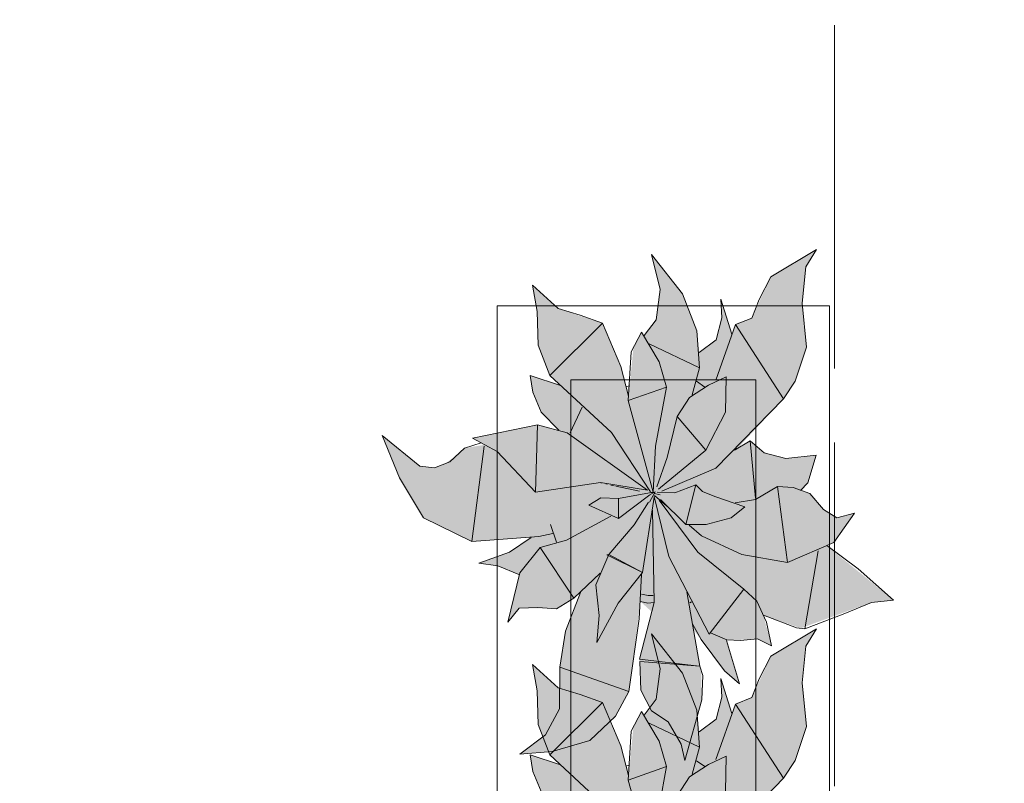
# Model space of a CAD drawing. Header units: millimetres. Extents: x -14761 to 157739, y -22400 to 107990.
# Tile 161 of 190: x 119747 to 121080, y 20622 to 21654. Entities that reach past the tile are written whole.
import ezdxf

# ---------------------------------------------------------------- set-up
doc = ezdxf.new("R2010")
doc.units = ezdxf.units.MM
doc.header["$MEASUREMENT"] = 0
doc.linetypes.add('Штриховая', pattern=[564.444447, 282.222223, -282.222223])
doc.layers.add('Интерьер - Мебель', color=7, linetype='Continuous')
doc.layers.add('Элемент Модели - Зона', color=7, linetype='Continuous')

msp = doc.modelspace()

# ---------------------------------------------------------------- hatches: boundary and pattern name
at = {"layer": 'Интерьер - Мебель', "linetype": 'Continuous', "lineweight": 0, "true_color": 0xffffff}
for points in [[(120238.1, 21091.9), (120261.6, 21034.7), (120294.1, 20980.3), (120359.5, 20948.5), (120439.5, 20953.9), (120411.7, 20935.1), (120368.7, 20919), (120394.5, 20915.4), (120423.1, 20903.7), (120408, 20839.6), (120423.5, 20858.2), (120466.4, 20857.9), (120473.9, 20857.3), (120497.3, 20871.7), (120506.3, 20879.7), (120485.8, 20825.8), (120479.3, 20785), (120477.9, 20728.9), (120458.8, 20687.2), (120424.1, 20660.7), (120467.9, 20664.5), (120519.1, 20679.2), (120553.8, 20712.5), (120571.8, 20745.6), (120587.5, 20867.3), (120602.8, 20853.4), (120586.1, 20789.3), (120588.1, 20747.4), (120602.5, 20719.6), (120625.2, 20704.7), (120642.8, 20674.6), (120647.6, 20652.3), (120670.4, 20734.6), (120669.7, 20773.5), (120658.9, 20830), (120697.5, 20778.2), (120721.5, 20756.1), (120704.6, 20815.4), (120734.5, 20815.6), (120746.1, 20816.8), (120764.9, 20807.5), (120753.8, 20848.9), (120804.4, 20831.2), (120900.1, 20866.1), (120930.1, 20869), (120839.6, 20942.9), (120849.3, 20947), (120877, 20986.6), (120853.2, 20980.6), (120835.4, 20992), (120816.9, 21013.3), (120805.6, 21017.3), (120813.8, 21027.7), (120825.2, 21065.4), (120784.4, 21060.8), (120754.9, 21068.4), (120736.1, 21084.5), (120717.4, 21072.7), (120781, 21141.5), (120796.8, 21165.3), (120812.1, 21211.1), (120806.3, 21270.6), (120811.1, 21319.9), (120825.6, 21343.3), (120763.8, 21306.4), (120738.1, 21250.5), (120716.3, 21241.8), (120711.3, 21229.1), (120696.3, 21276.3), (120697.5, 21251.1), (120690, 21221.4), (120667.1, 21204), (120663.7, 21233.4), (120644.6, 21283.5), (120602.5, 21336.5), (120614.1, 21289.1), (120608.9, 21248.3), (120592.6, 21226.9), (120588.8, 21231.6), (120578, 21210.8), (120571.4, 21145), (120561.1, 21185.2), (120536, 21243.6), (120476, 21263.6), (120441.3, 21295.1), (120447.5, 21259.6), (120449, 21214), (120464.7, 21173.1), (120479.2, 21159.3), (120438.2, 21173.1), (120441.7, 21150.3), (120453.1, 21123.3), (120476.9, 21099.1), (120448.3, 21106.5), (120360.2, 21088.4), (120376.8, 21079.3), (120349.2, 21074.7), (120339.3, 21065.5), (120323, 21053.8), (120308.9, 21048.1), (120288.9, 21050.2)], [(120238.1, 20578.9), (120261.6, 20521.6), (120294.1, 20467.3), (120359.5, 20435.4), (120439.5, 20440.8), (120411.7, 20422.1), (120368.7, 20406), (120394.5, 20402.3), (120423.1, 20390.7), (120408, 20326.6), (120423.5, 20345.2), (120466.4, 20344.9), (120473.9, 20344.3), (120497.3, 20358.6), (120506.3, 20366.7), (120485.8, 20312.8), (120479.3, 20272), (120477.9, 20215.9), (120458.8, 20174.1), (120424.1, 20147.7), (120467.9, 20151.5), (120519.1, 20166.2), (120553.8, 20199.5), (120571.8, 20232.5), (120587.5, 20354.3), (120602.8, 20340.4), (120586.1, 20276.3), (120588.1, 20234.3), (120602.5, 20206.6), (120625.2, 20191.7), (120642.8, 20161.5), (120647.6, 20139.2), (120670.4, 20221.5), (120669.7, 20260.5), (120658.9, 20316.9), (120697.5, 20265.2), (120721.5, 20243), (120704.6, 20302.4), (120734.5, 20302.6), (120746.1, 20303.7), (120764.9, 20294.4), (120753.8, 20335.8), (120804.4, 20318.2), (120900.1, 20353.1), (120930.1, 20355.9), (120839.6, 20429.8), (120849.3, 20433.9), (120877, 20473.5), (120853.2, 20467.6), (120835.4, 20478.9), (120816.9, 20500.3), (120805.6, 20504.3), (120813.8, 20514.6), (120825.2, 20552.3), (120784.4, 20547.8), (120754.9, 20555.4), (120736.1, 20571.5), (120717.4, 20559.7), (120781, 20628.5), (120796.8, 20652.3), (120812.1, 20698.1), (120806.3, 20757.6), (120811.1, 20806.8), (120825.6, 20830.2), (120763.8, 20793.4), (120738.1, 20737.4), (120716.3, 20728.7), (120711.3, 20716), (120696.3, 20763.2), (120697.5, 20738.1), (120690, 20708.4), (120667.1, 20691), (120663.7, 20720.4), (120644.6, 20770.5), (120602.5, 20823.5), (120614.1, 20776.1), (120608.9, 20735.2), (120592.6, 20713.8), (120588.8, 20718.5), (120578, 20697.8), (120571.4, 20631.9), (120561.1, 20672.2), (120536, 20730.6), (120476, 20750.5), (120441.3, 20782), (120447.5, 20746.5), (120449, 20701), (120464.7, 20660), (120479.2, 20646.3), (120438.2, 20660), (120441.7, 20637.3), (120453.1, 20610.3), (120476.9, 20586), (120448.3, 20593.4), (120360.2, 20575.4), (120376.8, 20566.2), (120349.2, 20561.6), (120339.3, 20552.5), (120323, 20540.8), (120308.9, 20535.1), (120288.9, 20537.2)]]:
    msp.add_hatch(color=7, dxfattribs=at).paths.add_polyline_path(points)

# ---------------------------------------------------------------- linework, layer by layer
at = {"layer": 'Интерьер - Мебель', "color": 7, "linetype": 'Continuous', "lineweight": 15}
for p, q in [((120602.5, 21336.5), (120614.1, 21289.1)), ((120602.5, 21336.5), (120644.6, 21283.5)), ((120602.5, 21336.5), (120614.1, 21289.1)), ((120602.5, 21336.5), (120644.6, 21283.5)), ((120763.8, 21306.4), (120825.6, 21343.3)), ((120763.8, 21306.4), (120825.6, 21343.3)), ((120811.1, 21319.9), (120825.6, 21343.3)), ((120811.1, 21319.9), (120825.6, 21343.3)), ((120806.3, 21270.6), (120811.1, 21319.9)), ((120806.3, 21270.6), (120811.1, 21319.9)), ((120748, 21275.8), (120763.8, 21306.4)), ((120748, 21275.8), (120763.8, 21306.4)), ((120441.3, 21295.1), (120447.5, 21259.6)), ((120441.3, 21295.1), (120476, 21263.6)), ((120441.3, 21295.1), (120447.5, 21259.6)), ((120441.3, 21295.1), (120476, 21263.6)), ((120608.9, 21248.3), (120614.1, 21289.1)), ((120608.9, 21248.3), (120614.1, 21289.1)), ((120644.6, 21283.5), (120663.7, 21233.4)), ((120644.6, 21283.5), (120663.7, 21233.4)), ((120393.5, 21267.1), (120393.5, 19767.1)), ((120843.5, 21267.1), (120393.5, 21267.1)), ((120696.3, 21276.3), (120697.5, 21251.1)), ((120696.3, 21276.3), (120711.3, 21229.1)), ((120696.3, 21276.3), (120697.5, 21251.1)), ((120696.3, 21276.3), (120711.3, 21229.1)), ((120738.1, 21250.5), (120748, 21275.8)), ((120738.1, 21250.5), (120748, 21275.8)), ((120806.3, 21270.6), (120812.1, 21211.1)), ((120806.3, 21270.6), (120812.1, 21211.1)), ((120843.5, 19767.1), (120843.5, 21267.1)), ((120447.5, 21259.6), (120449, 21214)), ((120447.5, 21259.6), (120449, 21214)), ((120476, 21263.6), (120505.8, 21254.4)), ((120476, 21263.6), (120505.8, 21254.4)), ((120505.8, 21254.4), (120536, 21243.6)), ((120505.8, 21254.4), (120536, 21243.6)), ((120464.7, 21173.1), (120536, 21243.6)), ((120464.7, 21173.1), (120536, 21243.6)), ((120536, 21243.6), (120561.1, 21185.2)), ((120536, 21243.6), (120561.1, 21185.2)), ((120592.6, 21226.9), (120608.9, 21248.3)), ((120592.6, 21226.9), (120608.9, 21248.3)), ((120689.4, 21166.8), (120716.3, 21241.8)), ((120689.4, 21166.8), (120716.3, 21241.8)), ((120690, 21221.4), (120697.5, 21251.1)), ((120690, 21221.4), (120697.5, 21251.1)), ((120716.3, 21241.8), (120738.1, 21250.5)), ((120716.3, 21241.8), (120738.1, 21250.5)), ((120716.3, 21241.8), (120781, 21141.5)), ((120716.3, 21241.8), (120781, 21141.5)), ((120575, 21205), (120588.8, 21231.6)), ((120575, 21205), (120588.8, 21231.6)), ((120588.8, 21231.6), (120612.7, 21191.5)), ((120588.8, 21231.6), (120612.7, 21191.5)), ((120663.7, 21233.4), (120667.4, 21183.5)), ((120663.7, 21233.4), (120667.4, 21183.5)), ((120449, 21214), (120464.7, 21173.1)), ((120449, 21214), (120464.7, 21173.1)), ((120599.5, 21215.8), (120667.4, 21183.5)), ((120599.5, 21215.8), (120667.4, 21183.5)), ((120667.1, 21204), (120690, 21221.4)), ((120667.1, 21204), (120690, 21221.4)), ((120571, 21139), (120575, 21205)), ((120571, 21139), (120575, 21205)), ((120796.8, 21165.3), (120812.1, 21211.1)), ((120796.8, 21165.3), (120812.1, 21211.1)), ((120612.7, 21191.5), (120622.9, 21157.3)), ((120612.7, 21191.5), (120622.9, 21157.3)), ((120438.2, 21173.1), (120441.7, 21150.3)), ((120438.2, 21173.1), (120479.2, 21159.3)), ((120438.2, 21173.1), (120441.7, 21150.3)), ((120438.2, 21173.1), (120479.2, 21159.3)), ((120464.7, 21173.1), (120548.2, 21095.9)), ((120464.7, 21173.1), (120548.2, 21095.9)), ((120561.1, 21185.2), (120571.4, 21145)), ((120561.1, 21185.2), (120571.4, 21145)), ((120657.3, 21146.9), (120667.4, 21183.5)), ((120657.3, 21146.9), (120667.4, 21183.5)), ((120493.5, 21167.1), (120493.5, 19867.1)), ((120743.5, 21167.1), (120493.5, 21167.1)), ((120653.7, 21143.3), (120679.4, 21160.1)), ((120653.7, 21143.3), (120679.4, 21160.1)), ((120663.4, 21165.2), (120674.5, 21157.4)), ((120663.4, 21165.2), (120674.5, 21157.4)), ((120679.4, 21160.1), (120703.5, 21171.2)), ((120679.4, 21160.1), (120703.5, 21171.2)), ((120702.7, 21123.2), (120703.5, 21171.2)), ((120702.7, 21123.2), (120703.5, 21171.2)), ((120743.5, 19867.1), (120743.5, 21167.1)), ((120781, 21141.5), (120796.8, 21165.3)), ((120781, 21141.5), (120796.8, 21165.3)), ((120441.7, 21150.3), (120453.1, 21123.3)), ((120441.7, 21150.3), (120453.1, 21123.3)), ((120567.8, 21157.6), (120572.2, 21159)), ((120567.8, 21157.6), (120572.2, 21159)), ((120571, 21139), (120622.9, 21157.3)), ((120571, 21139), (120622.9, 21157.3)), ((120607.9, 21077.5), (120622.9, 21157.3)), ((120607.9, 21077.5), (120622.9, 21157.3)), ((120571, 21139), (120604.6, 21015.1)), ((120571, 21139), (120604.6, 21015.1)), ((120637, 21117.5), (120653.7, 21143.3)), ((120637, 21117.5), (120653.7, 21143.3)), ((120689.7, 21047.5), (120781, 21141.5)), ((120689.7, 21047.5), (120781, 21141.5)), ((120453.1, 21123.3), (120476.9, 21099.1)), ((120453.1, 21123.3), (120476.9, 21099.1)), ((120492.6, 21095.4), (120508.6, 21130.2)), ((120492.6, 21095.4), (120508.6, 21130.2)), ((120676, 21072.1), (120702.7, 21123.2)), ((120676, 21072.1), (120702.7, 21123.2)), ((120360.2, 21088.4), (120448.3, 21106.5)), ((120360.2, 21088.4), (120448.3, 21106.5)), ((120445.6, 21015.3), (120448.3, 21106.5)), ((120445.6, 21015.3), (120448.3, 21106.5)), ((120448.3, 21106.5), (120488.3, 21095.4)), ((120448.3, 21106.5), (120488.3, 21095.4)), ((120623.8, 21062.2), (120637, 21117.5)), ((120623.8, 21062.2), (120637, 21117.5)), ((120637, 21117.5), (120676, 21072.1)), ((120637, 21117.5), (120676, 21072.1)), ((120488.3, 21095.4), (120597, 21017.8)), ((120488.3, 21095.4), (120597, 21017.8)), ((120548.2, 21095.9), (120601, 21015.8)), ((120548.2, 21095.9), (120601, 21015.8)), ((120238.1, 21091.9), (120261.6, 21034.7)), ((120238.1, 21091.9), (120288.9, 21050.2)), ((120238.1, 21091.9), (120261.6, 21034.7)), ((120238.1, 21091.9), (120288.9, 21050.2)), ((120349.2, 21074.7), (120372, 21082)), ((120349.2, 21074.7), (120372, 21082)), ((120360.2, 21088.4), (120393.4, 21070.1)), ((120360.2, 21088.4), (120393.4, 21070.1)), ((120714.7, 21071.9), (120736.1, 21084.5)), ((120714.7, 21071.9), (120736.1, 21084.5)), ((120736.1, 21084.5), (120743.4, 21007.3)), ((120736.1, 21084.5), (120754.9, 21068.4)), ((120736.1, 21084.5), (120743.4, 21007.3)), ((120736.1, 21084.5), (120754.9, 21068.4)), ((120329.4, 21056.4), (120349.2, 21074.7)), ((120329.4, 21056.4), (120349.2, 21074.7)), ((120359.5, 20948.5), (120375.8, 21077.5)), ((120359.5, 20948.5), (120375.8, 21077.5)), ((120393.4, 21070.1), (120445.6, 21015.3)), ((120393.4, 21070.1), (120445.6, 21015.3)), ((120604.6, 21015.1), (120607.9, 21077.5)), ((120604.6, 21015.1), (120607.9, 21077.5)), ((120611.8, 21019.4), (120676, 21072.1)), ((120611.8, 21019.4), (120676, 21072.1)), ((120716.5, 21075.5), (120717.4, 21072.7)), ((120716.5, 21075.5), (120717.4, 21072.7)), ((120754.9, 21068.4), (120784.4, 21060.8)), ((120754.9, 21068.4), (120784.4, 21060.8)), ((120308.9, 21048.1), (120329.4, 21056.4)), ((120308.9, 21048.1), (120329.4, 21056.4)), ((120609.7, 21022.6), (120623.8, 21062.2)), ((120609.7, 21022.6), (120623.8, 21062.2)), ((120784.4, 21060.8), (120825.2, 21065.4)), ((120784.4, 21060.8), (120825.2, 21065.4)), ((120813.8, 21027.7), (120825.2, 21065.4)), ((120813.8, 21027.7), (120825.2, 21065.4)), ((120288.9, 21050.2), (120308.9, 21048.1)), ((120288.9, 21050.2), (120308.9, 21048.1)), ((120616.5, 21016.7), (120689.7, 21047.5)), ((120616.5, 21016.7), (120689.7, 21047.5)), ((120261.6, 21034.7), (120294.1, 20980.3)), ((120261.6, 21034.7), (120294.1, 20980.3)), ((120445.6, 21015.3), (120533.5, 21028.1)), ((120445.6, 21015.3), (120533.5, 21028.1)), ((120533.5, 21028.1), (120597, 21017.8)), ((120533.5, 21028.1), (120597, 21017.8)), ((120533.9, 21027.8), (120535, 21027.6)), ((120533.9, 21027.8), (120535, 21027.6)), ((120540.6, 21026.4), (120542.8, 21025.9)), ((120540.6, 21026.4), (120542.8, 21025.9)), ((120803.9, 21017.4), (120813.8, 21027.7)), ((120803.9, 21017.4), (120813.8, 21027.7)), ((120547.3, 21024.9), (120551.8, 21023.9)), ((120547.3, 21024.9), (120551.8, 21023.9)), ((120554, 21023.4), (120586.3, 21016.4)), ((120554, 21023.4), (120586.3, 21016.4)), ((120557.6, 21006.8), (120604.6, 21015.1)), ((120557.6, 21006.8), (120604.6, 21015.1)), ((120599.8, 21001.7), (120607.2, 21015.6)), ((120599.8, 21001.7), (120607.2, 21015.6)), ((120600.6, 21012), (120607.2, 21015.6)), ((120600.6, 21012), (120607.2, 21015.6)), ((120601.8, 21014.6), (120604, 21014.1)), ((120601.8, 21014.6), (120604, 21014.1)), ((120603.5, 21014.3), (120604.6, 21015.1)), ((120603.5, 21014.3), (120604.6, 21015.1)), ((120606.3, 21013.5), (120614.2, 21011.6)), ((120606.3, 21013.5), (120614.2, 21011.6)), ((120610.1, 21015), (120634, 21014.3)), ((120610.1, 21015), (120634, 21014.3)), ((120634, 21014.3), (120662.4, 21025.1)), ((120634, 21014.3), (120662.4, 21025.1)), ((120648.8, 20971.3), (120662.4, 21025.1)), ((120648.8, 20971.3), (120662.4, 21025.1)), ((120662.4, 21025.1), (120671.3, 21016)), ((120662.4, 21025.1), (120671.3, 21016)), ((120671.3, 21016), (120688.1, 21009.5)), ((120671.3, 21016), (120688.1, 21009.5)), ((120743.4, 21005.1), (120773, 21023.1)), ((120743.4, 21005.1), (120773, 21023.1)), ((120773, 21023.1), (120786.7, 20920.1)), ((120773, 21023.1), (120794.3, 21021.4)), ((120773, 21023.1), (120786.7, 20920.1)), ((120773, 21023.1), (120794.3, 21021.4)), ((120794.3, 21021.4), (120816.9, 21013.3)), ((120794.3, 21021.4), (120816.9, 21013.3)), ((120816.9, 21013.3), (120835.4, 20992)), ((120816.9, 21013.3), (120835.4, 20992)), ((120517.7, 20997.5), (120533.7, 21007.7)), ((120517.7, 20997.5), (120533.7, 21007.7)), ((120533.7, 21007.7), (120557.6, 21006.8)), ((120533.7, 21007.7), (120557.6, 21006.8)), ((120557.6, 21006.8), (120557.8, 20979.7)), ((120557.6, 21006.8), (120557.8, 20979.7)), ((120557.8, 20979.7), (120600.1, 21011.7)), ((120557.8, 20979.7), (120600.1, 21011.7)), ((120579.2, 20971.2), (120598.4, 21001.5)), ((120579.2, 20971.2), (120598.4, 21001.5)), ((120590.2, 20906.5), (120606.1, 21008.6)), ((120590.2, 20906.5), (120606.1, 21008.6)), ((120606, 21009.5), (120626, 20928.2)), ((120606, 21009.5), (120626, 20928.2)), ((120606.3, 21010.7), (120623.2, 20996.3)), ((120606.3, 21010.7), (120623.2, 20996.3)), ((120612.7, 21004.3), (120665.2, 20934)), ((120612.7, 21004.3), (120665.2, 20934)), ((120614.4, 21005.5), (120648.8, 20971.3)), ((120614.4, 21005.5), (120648.8, 20971.3)), ((120688.1, 21009.5), (120728.7, 20995.3)), ((120688.1, 21009.5), (120728.7, 20995.3)), ((120715.8, 21000.8), (120743.4, 21005.1)), ((120715.8, 21000.8), (120743.4, 21005.1)), ((120517.7, 20997.5), (120557.8, 20979.7)), ((120517.7, 20997.5), (120557.8, 20979.7)), ((120603.9, 20990.7), (120606, 20865.8)), ((120603.9, 20990.7), (120606, 20865.8)), ((120710.1, 20980.4), (120728.7, 20995.3)), ((120710.1, 20980.4), (120728.7, 20995.3)), ((120835.4, 20992), (120853.2, 20980.6)), ((120835.4, 20992), (120853.2, 20980.6)), ((120849.3, 20947), (120877, 20986.6)), ((120849.3, 20947), (120877, 20986.6)), ((120853.2, 20980.6), (120877, 20986.6)), ((120853.2, 20980.6), (120877, 20986.6)), ((120294.1, 20980.3), (120359.5, 20948.5)), ((120294.1, 20980.3), (120359.5, 20948.5)), ((120487.4, 20950.3), (120547.3, 20982.9)), ((120487.4, 20950.3), (120547.3, 20982.9)), ((120676.6, 20971.7), (120710.1, 20980.4)), ((120676.6, 20971.7), (120710.1, 20980.4)), ((120450.1, 20955.3), (120469.1, 20959.3)), ((120450.1, 20955.3), (120469.1, 20959.3)), ((120465.8, 20971.5), (120474.1, 20947.7)), ((120465.8, 20971.5), (120474.1, 20947.7)), ((120544.5, 20931.1), (120579.2, 20971.2)), ((120544.5, 20931.1), (120579.2, 20971.2)), ((120648.8, 20971.3), (120676.6, 20971.7)), ((120648.8, 20971.3), (120676.6, 20971.7)), ((120653.3, 20970.5), (120670.2, 20956.1)), ((120653.3, 20970.5), (120670.2, 20956.1)), ((120359.5, 20948.5), (120450.1, 20955.3)), ((120359.5, 20948.5), (120450.1, 20955.3)), ((120410.1, 20934), (120439.5, 20953.9)), ((120410.1, 20934), (120439.5, 20953.9)), ((120451.9, 20940.6), (120487.4, 20950.3)), ((120451.9, 20940.6), (120487.4, 20950.3)), ((120670.2, 20956.1), (120724.5, 20930.8)), ((120670.2, 20956.1), (120724.5, 20930.8)), ((120786.7, 20920.1), (120849.3, 20947)), ((120786.7, 20920.1), (120849.3, 20947)), ((120368.7, 20919), (120410.1, 20934)), ((120368.7, 20919), (120410.1, 20934)), ((120424.4, 20906.2), (120451.9, 20940.6)), ((120424.4, 20906.2), (120451.9, 20940.6)), ((120451.9, 20940.6), (120497.3, 20871.7)), ((120451.9, 20940.6), (120497.3, 20871.7)), ((120665.2, 20934), (120727.5, 20884.1)), ((120665.2, 20934), (120727.5, 20884.1)), ((120810.1, 20830.5), (120828.2, 20935.8)), ((120810.1, 20830.5), (120828.2, 20935.8)), ((120839.6, 20942.9), (120882, 20911.5)), ((120839.6, 20942.9), (120882, 20911.5)), ((120526.9, 20889.7), (120544.5, 20931.1)), ((120526.9, 20889.7), (120544.5, 20931.1)), ((120541.9, 20930.3), (120544.5, 20931.1)), ((120541.9, 20930.3), (120544.5, 20931.1)), ((120541.9, 20930.3), (120590.2, 20906.5)), ((120541.9, 20930.3), (120590.2, 20906.5)), ((120544.5, 20931.1), (120590.2, 20906.5)), ((120544.5, 20931.1), (120590.2, 20906.5)), ((120626, 20928.2), (120680.7, 20823.1)), ((120626, 20928.2), (120680.7, 20823.1)), ((120724.5, 20930.8), (120786.7, 20920.1)), ((120724.5, 20930.8), (120786.7, 20920.1)), ((120368.7, 20919), (120394.5, 20915.4)), ((120368.7, 20919), (120394.5, 20915.4)), ((120394.5, 20915.4), (120423.1, 20903.7)), ((120394.5, 20915.4), (120423.1, 20903.7)), ((120408, 20839.6), (120424.4, 20906.2)), ((120408, 20839.6), (120424.4, 20906.2)), ((120557.3, 20865.3), (120590.2, 20906.5)), ((120557.3, 20865.3), (120590.2, 20906.5)), ((120882, 20911.5), (120930.1, 20869)), ((120882, 20911.5), (120930.1, 20869)), ((120497.3, 20871.7), (120532.8, 20905.5)), ((120497.3, 20871.7), (120532.8, 20905.5)), ((120585.6, 20843.7), (120588.8, 20903.7)), ((120585.6, 20843.7), (120588.8, 20903.7)), ((120486, 20827.1), (120506.3, 20879.7)), ((120486, 20827.1), (120506.3, 20879.7)), ((120526.9, 20889.7), (120531.6, 20848.5)), ((120526.9, 20889.7), (120531.6, 20848.5)), ((120650.2, 20880.3), (120667.7, 20779.7)), ((120650.2, 20880.3), (120667.7, 20779.7)), ((120680.7, 20823.1), (120727.5, 20884.1)), ((120680.7, 20823.1), (120727.5, 20884.1)), ((120727.5, 20884.1), (120745, 20867.6)), ((120727.5, 20884.1), (120745, 20867.6)), ((120473.9, 20857.3), (120497.3, 20871.7)), ((120473.9, 20857.3), (120497.3, 20871.7)), ((120587.5, 20867.3), (120597.6, 20865.3)), ((120587.5, 20867.3), (120597.6, 20865.3)), ((120588.8, 20877.2), (120598, 20875.4)), ((120588.8, 20877.2), (120598, 20875.4)), ((120598, 20875.4), (120604.6, 20875.7)), ((120598, 20875.4), (120604.6, 20875.7)), ((120654.5, 20865.6), (120656.7, 20867.1)), ((120654.5, 20865.6), (120656.7, 20867.1)), ((120745, 20867.6), (120758, 20839.3)), ((120745, 20867.6), (120758, 20839.3)), ((120864.2, 20851.2), (120900.1, 20866.1)), ((120864.2, 20851.2), (120900.1, 20866.1)), ((120900.1, 20866.1), (120930.1, 20869)), ((120900.1, 20866.1), (120930.1, 20869)), ((120408, 20839.6), (120423.5, 20858.2)), ((120408, 20839.6), (120423.5, 20858.2)), ((120423.5, 20858.2), (120448.4, 20859.4)), ((120423.5, 20858.2), (120448.4, 20859.4)), ((120448.4, 20859.4), (120473.9, 20857.3)), ((120448.4, 20859.4), (120473.9, 20857.3)), ((120528.3, 20811.7), (120557.3, 20865.3)), ((120528.3, 20811.7), (120557.3, 20865.3)), ((120586.1, 20789.3), (120606, 20865.8)), ((120586.1, 20789.3), (120606, 20865.8)), ((120597.6, 20865.3), (120605.4, 20865.8)), ((120597.6, 20865.3), (120605.4, 20865.8)), ((120528.3, 20811.7), (120531.6, 20848.5)), ((120528.3, 20811.7), (120531.6, 20848.5)), ((120571.8, 20745.6), (120585.6, 20843.7)), ((120571.8, 20745.6), (120585.6, 20843.7)), ((120753.8, 20848.9), (120798.7, 20831.9)), ((120753.8, 20848.9), (120798.7, 20831.9)), ((120758, 20839.3), (120764.9, 20807.5)), ((120758, 20839.3), (120764.9, 20807.5)), ((120810.1, 20830.5), (120864.2, 20851.2)), ((120810.1, 20830.5), (120864.2, 20851.2)), ((120478.3, 20778.6), (120486, 20827.1)), ((120478.3, 20778.6), (120486, 20827.1)), ((120658.2, 20836.1), (120669.6, 20816.1)), ((120658.2, 20836.1), (120669.6, 20816.1)), ((120763.8, 20793.4), (120825.6, 20830.2)), ((120763.8, 20793.4), (120825.6, 20830.2)), ((120798.7, 20831.9), (120810.1, 20830.5)), ((120798.7, 20831.9), (120810.1, 20830.5)), ((120811.1, 20806.8), (120825.6, 20830.2)), ((120811.1, 20806.8), (120825.6, 20830.2)), ((120602.5, 20823.5), (120614.1, 20776.1)), ((120602.5, 20823.5), (120644.6, 20770.5)), ((120602.5, 20823.5), (120614.1, 20776.1)), ((120602.5, 20823.5), (120644.6, 20770.5)), ((120669.6, 20816.1), (120701.1, 20773.4)), ((120669.6, 20816.1), (120701.1, 20773.4)), ((120682.2, 20825.1), (120704.6, 20815.4)), ((120682.2, 20825.1), (120704.6, 20815.4)), ((120704, 20814.7), (120721.5, 20756.1)), ((120704, 20814.7), (120721.5, 20756.1)), ((120704.6, 20815.4), (120722.9, 20814.5)), ((120704.6, 20815.4), (120722.9, 20814.5)), ((120722.9, 20814.5), (120746.1, 20816.8)), ((120722.9, 20814.5), (120746.1, 20816.8)), ((120746.1, 20816.8), (120764.9, 20807.5)), ((120746.1, 20816.8), (120764.9, 20807.5)), ((120806.3, 20757.6), (120811.1, 20806.8)), ((120806.3, 20757.6), (120811.1, 20806.8)), ((120586.1, 20789.3), (120663.2, 20780.2)), ((120586.1, 20789.3), (120663.2, 20780.2)), ((120586.8, 20786.2), (120588.1, 20747.4)), ((120586.8, 20786.2), (120667.7, 20779.7)), ((120586.8, 20786.2), (120588.1, 20747.4)), ((120586.8, 20786.2), (120667.7, 20779.7)), ((120748, 20762.8), (120763.8, 20793.4)), ((120748, 20762.8), (120763.8, 20793.4)), ((120441.3, 20782), (120447.5, 20746.5)), ((120441.3, 20782), (120476, 20750.5)), ((120441.3, 20782), (120447.5, 20746.5)), ((120441.3, 20782), (120476, 20750.5)), ((120477.8, 20722.2), (120478.3, 20778.6)), ((120477.8, 20722.2), (120478.3, 20778.6)), ((120478.3, 20778.6), (120571.8, 20745.6)), ((120478.3, 20778.6), (120571.8, 20745.6)), ((120608.9, 20735.2), (120614.1, 20776.1)), ((120608.9, 20735.2), (120614.1, 20776.1)), ((120667.7, 20779.7), (120671.7, 20767.4)), ((120667.7, 20779.7), (120671.7, 20767.4)), ((120701.1, 20773.4), (120721.5, 20756.1)), ((120701.1, 20773.4), (120721.5, 20756.1)), ((120644.6, 20770.5), (120663.7, 20720.4)), ((120644.6, 20770.5), (120663.7, 20720.4)), ((120670.4, 20734.6), (120671.7, 20767.4)), ((120670.4, 20734.6), (120671.7, 20767.4)), ((120696.3, 20763.2), (120697.5, 20738.1)), ((120696.3, 20763.2), (120711.3, 20716)), ((120696.3, 20763.2), (120697.5, 20738.1)), ((120696.3, 20763.2), (120711.3, 20716)), ((120738.1, 20737.4), (120748, 20762.8)), ((120738.1, 20737.4), (120748, 20762.8)), ((120447.5, 20746.5), (120449, 20701)), ((120447.5, 20746.5), (120449, 20701)), ((120476, 20750.5), (120505.8, 20741.4)), ((120476, 20750.5), (120505.8, 20741.4)), ((120588.1, 20747.4), (120602.5, 20719.6)), ((120588.1, 20747.4), (120602.5, 20719.6)), ((120806.3, 20757.6), (120812.1, 20698.1)), ((120806.3, 20757.6), (120812.1, 20698.1)), ((120505.8, 20741.4), (120536, 20730.6)), ((120505.8, 20741.4), (120536, 20730.6)), ((120553.8, 20712.5), (120571.8, 20745.6)), ((120553.8, 20712.5), (120571.8, 20745.6)), ((120592.6, 20713.8), (120608.9, 20735.2)), ((120592.6, 20713.8), (120608.9, 20735.2)), ((120647.6, 20652.3), (120670.4, 20734.6)), ((120647.6, 20652.3), (120670.4, 20734.6)), ((120690, 20708.4), (120697.5, 20738.1)), ((120690, 20708.4), (120697.5, 20738.1)), ((120716.3, 20728.7), (120738.1, 20737.4)), ((120716.3, 20728.7), (120738.1, 20737.4)), ((120458.8, 20687.2), (120477.8, 20722.2)), ((120458.8, 20687.2), (120477.8, 20722.2)), ((120464.7, 20660), (120536, 20730.6)), ((120464.7, 20660), (120536, 20730.6)), ((120536, 20730.6), (120561.1, 20672.2)), ((120536, 20730.6), (120561.1, 20672.2)), ((120602.5, 20719.6), (120625.2, 20704.7)), ((120602.5, 20719.6), (120625.2, 20704.7)), ((120663.7, 20720.4), (120667.4, 20670.5)), ((120663.7, 20720.4), (120667.4, 20670.5)), ((120689.4, 20653.8), (120716.3, 20728.7)), ((120689.4, 20653.8), (120716.3, 20728.7)), ((120716.3, 20728.7), (120781, 20628.5)), ((120716.3, 20728.7), (120781, 20628.5)), ((120519.1, 20679.2), (120553.8, 20712.5)), ((120519.1, 20679.2), (120553.8, 20712.5)), ((120575, 20692), (120588.8, 20718.5)), ((120575, 20692), (120588.8, 20718.5)), ((120588.8, 20718.5), (120612.7, 20678.5)), ((120588.8, 20718.5), (120612.7, 20678.5)), ((120667.1, 20691), (120690, 20708.4)), ((120667.1, 20691), (120690, 20708.4)), ((120449, 20701), (120464.7, 20660)), ((120449, 20701), (120464.7, 20660)), ((120599.5, 20702.8), (120667.4, 20670.5)), ((120599.5, 20702.8), (120667.4, 20670.5)), ((120625.2, 20704.7), (120642.8, 20674.6)), ((120625.2, 20704.7), (120642.8, 20674.6)), ((120796.8, 20652.3), (120812.1, 20698.1)), ((120796.8, 20652.3), (120812.1, 20698.1)), ((120424.1, 20660.7), (120458.8, 20687.2)), ((120424.1, 20660.7), (120458.8, 20687.2)), ((120571, 20625.9), (120575, 20692)), ((120571, 20625.9), (120575, 20692)), ((120467.9, 20664.5), (120519.1, 20679.2)), ((120467.9, 20664.5), (120519.1, 20679.2)), ((120561.1, 20672.2), (120571.4, 20632)), ((120561.1, 20672.2), (120571.4, 20632)), ((120612.7, 20678.5), (120622.9, 20644.3)), ((120612.7, 20678.5), (120622.9, 20644.3)), ((120642.8, 20674.6), (120647.6, 20652.3)), ((120642.8, 20674.6), (120647.6, 20652.3)), ((120657.3, 20633.8), (120667.4, 20670.5)), ((120657.3, 20633.8), (120667.4, 20670.5)), ((120424.1, 20660.7), (120467.9, 20664.5)), ((120424.1, 20660.7), (120467.9, 20664.5)), ((120438.2, 20660), (120441.7, 20637.3)), ((120438.2, 20660), (120479.2, 20646.3)), ((120438.2, 20660), (120441.7, 20637.3)), ((120438.2, 20660), (120479.2, 20646.3)), ((120464.7, 20660), (120548.2, 20582.8)), ((120464.7, 20660), (120548.2, 20582.8)), ((120679.4, 20647), (120703.5, 20658.2)), ((120679.4, 20647), (120703.5, 20658.2)), ((120702.7, 20610.2), (120703.5, 20658.2)), ((120702.7, 20610.2), (120703.5, 20658.2)), ((120567.8, 20644.5), (120572.2, 20645.9)), ((120567.8, 20644.5), (120572.2, 20645.9)), ((120571, 20625.9), (120622.9, 20644.3)), ((120571, 20625.9), (120622.9, 20644.3)), ((120607.9, 20564.5), (120622.9, 20644.3)), ((120607.9, 20564.5), (120622.9, 20644.3)), ((120653.7, 20630.3), (120679.4, 20647)), ((120653.7, 20630.3), (120679.4, 20647)), ((120663.4, 20652.1), (120674.5, 20644.4)), ((120663.4, 20652.1), (120674.5, 20644.4)), ((120781, 20628.5), (120796.8, 20652.3)), ((120781, 20628.5), (120796.8, 20652.3)), ((120441.7, 20637.3), (120453.1, 20610.3)), ((120441.7, 20637.3), (120453.1, 20610.3)), ((120637, 20604.5), (120653.7, 20630.3)), ((120637, 20604.5), (120653.7, 20630.3)), ((120689.7, 20534.4), (120781, 20628.5)), ((120689.7, 20534.4), (120781, 20628.5)), ((120571, 20625.9), (120604.6, 20502.1)), ((120571, 20625.9), (120604.6, 20502.1))]:
    msp.add_line(p, q, dxfattribs=at)
at = {"layer": 'Элемент Модели - Зона', "color": 7, "linetype": 'Штриховая', "lineweight": 15, "flags": 128}
for points in [[(36150, 44957.4), (36110, 44957.4), (36110, 36320), (41880.3, 36320), (41880.3, 39141.6), (45142.5, 42405.1), (45156.7, 42391), (45156.7, 42420), (63300, 42420), (63300, 42400), (77399.7, 42400), (77399.7, 42420), (114081.4, 42420), (117316.7, 39176.5), (117320.1, 38841.9), (117320.1, 36305), (117360, 36305), (117360, 34300), (117120, 34300), (117120, 35700), (116700, 35700), (116700, 36100), (108300, 36100), (108300, 35700), (107700, 35700), (107700, 36100), (99320, 36100), (99320, 26970), (107700, 26970), (107700, 27650), (108300, 27650), (108300, 26460), (112380, 26460), (112380, 27370), (112500, 27370), (112500, 21180.1), (117120, 21180.1), (117120, 26250), (116650, 26250), (116650, 27750), (117120, 27750), (117120, 32800), (117360, 32800), (117360, 20150.1), (117120, 20150.1), (117120, 20940.1), (99320, 20940.1), (99320, 14650.1), (117120, 14650.1), (117120, 17700.1), (116700.1, 17700.1), (116700.1, 18325.6), (117120, 18325.6), (117120, 18650.1), (117360, 18650.1), (117360, 18320.1), (120850, 18320.1), (120850, 37205.1), (120238.9, 37205.1), (120238.9, 45000), (125700, 45000), (125700, 45300), (126300, 45300), (126300, 45000), (141025, 45000), (141025, 45100), (140125, 45100), (140125, 47500), (132700, 47500), (132700, 53680), (130530, 53680), (130530, 54300), (129182.9, 54300), (126300, 54300), (126300, 53700), (125700, 53700), (125700, 54212.5), (124799.8, 54212.5), (117300, 54212.5), (117300, 53700), (116700, 53700), (116700, 54212.5), (108300, 54212.5), (108300, 53700), (107700, 53700), (107700, 54212.5), (99300, 54212.5), (99300, 53700), (98700, 53700), (98700, 54212.5), (90650, 54212.5), (90650, 53700), (90050, 53700), (89950, 53700), (89950, 48632.8), (77450.1, 48632.8), (77450.1, 53800), (77450.1, 61690), (77460.1, 61690), (77460.1, 67850), (74720, 67850), (74720, 59730), (73964.5, 59730), (73964.5, 54212), (72300.1, 54212), (72300.1, 53700), (71700.1, 53700), (71700.1, 54212), (63300, 54212), (63300, 53700), (62700, 53700), (62700, 54212), (61025, 54212), (61025, 46500), (61025, 45000), (54300, 45000), (54300, 44700), (53700, 44700), (53700, 45000), (45300, 45000), (45300, 44700), (44700, 44700), (44700, 45000), (36750, 45000), (36750, 44700), (36150, 44700)], [(120850, 18309.2), (120850, 18300.1), (122410, 18300.1), (122410, 18320.1), (125725, 18320.1), (125725, 24100), (125700, 24100), (125700, 25600), (125725, 25600), (125725, 26250), (125650, 26250), (125650, 27750), (125725, 27750), (125725, 28400), (125700, 28400), (125700, 29900), (125725, 29900), (125725, 35700), (125700, 35700), (125700, 36300), (126300, 36300), (126300, 35825), (134700, 35825), (134700, 36300), (135300, 36300), (135300, 35825), (141025, 35825), (141025, 45000), (138380.7, 45000), (135300, 45000), (135300, 44700), (134700, 44700), (134700, 45000), (126300, 45000), (126300, 44700), (125700, 44700), (125700, 45000), (122696.3, 45000), (122696.3, 42752.3), (124332.5, 42752.3), (124332.5, 39578.1), (122696.3, 39578.1), (122696.3, 37205.1), (120850, 37205.1)]]:
    msp.add_lwpolyline(points, close=True, dxfattribs=at)

doc.saveas('drawing.dxf')
